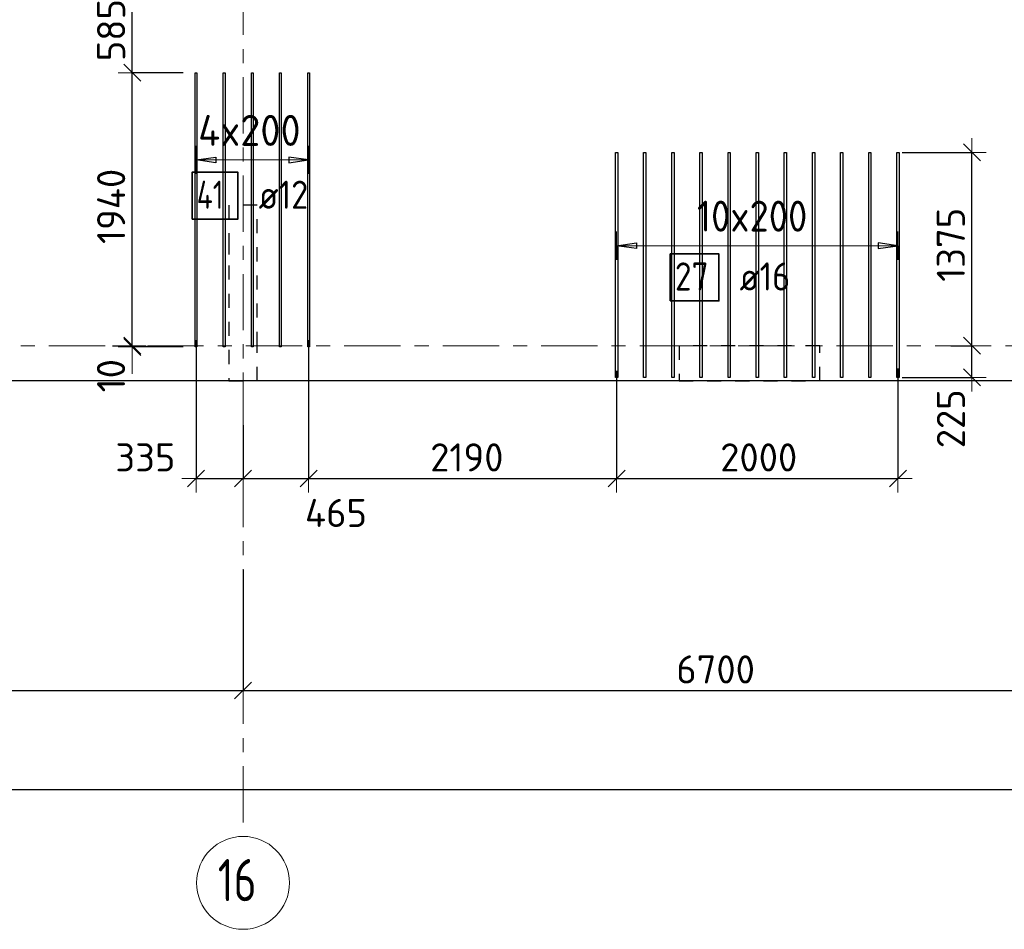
# Model space of a CAD drawing. Header units: metres. Extents: x -38 to 107, y -15 to 21.
# Tile 28 of 254: x 40 to 47, y -4 to 2. Entities that reach past the tile are written whole.
import ezdxf

# ---------------------------------------------------------------- set-up
doc = ezdxf.new("R2010")
doc.units = ezdxf.units.M
doc.header["$PDMODE"] = 65
for name, pattern in [('______11', [0.5, 0.4, -0.05, 0, -0.05]), ('______2', [0.0405, 0.03, -0.0105]), ('______5', [1.1, 0.8, -0.1, 0.1, -0.1])]:
    doc.linetypes.add(name, pattern=pattern)
for name, color, linetype, lineweight in [('XR$1$Осевая линия (1)', 7, '______5', 13), ('XR$1$Размерная линия (1)', 7, 'Continuous', 13), ('XR$5$Перекрытие (1)', 7, 'Continuous', 35), ('XR$5$Размерная линия (1)', 7, 'Continuous', 13)]:
    doc.layers.add(name, color=color, linetype=linetype, lineweight=lineweight)
for name, color, linetype, lineweight, true_color in [('XR$5$Арм.стержн.Доп. Арм верхн.зоны Х', 7, 'Continuous', 35, 0x8c8cff), ('XR$5$Арм.стержн.Доп. Арм. верхн.зоны У', 7, 'Continuous', 35, 0x739641), ('XR$7$Стена_ бетон несущ.', 7, 'Continuous', 70, 0xb4b496)]:
    doc.layers.add(name, color=color, linetype=linetype, lineweight=lineweight, true_color=true_color)
doc.styles.add('ISOCPEUR', font='txt')
doc.dimstyles.new('DIMSTYLE_3', dxfattribs={"dimtxt": 0.2, "dimasz": 0.2, "dimexe": 0, "dimexo": 0, "dimgap": 0.1, "dimtad": 2, "dimdec": 0, "dimlfac": 1000, "dimrnd": 5, "dimzin": 12, "dimdsep": 46, "dimtxsty": 'ISOCPEUR', "dimblk1": 'ALL_ML_STRICH', "dimblk2": 'ALL_ML_STRICH', "dimsah": 1, "dimcen": 0, "dimclrd": 7, "dimclre": 256, "dimclrt": 7, "dimadec": 0, "dimazin": 0, "dimtfac": 1, "dimtdec": 0, "dimtix": 1, "dimtmove": 2, "dimatfit": 3, "dimfxl": 0, "dimtzin": 0, "dimlwd": 0, "dimlwe": -3, "dimarcsym": 0})
doc.dimstyles.new('DIMSTYLE_36', dxfattribs={"dimtxt": 0.2, "dimasz": 0.2, "dimexe": 0, "dimexo": 0, "dimgap": 0.1, "dimtad": 0, "dimdec": 0, "dimlfac": 1000, "dimrnd": 5, "dimzin": 12, "dimdsep": 46, "dimtxsty": 'ISOCPEUR', "dimblk1": 'ALL_ML_STRICH', "dimblk2": 'ALL_ML_STRICH', "dimsah": 1, "dimcen": 0, "dimclrd": 7, "dimclre": 256, "dimclrt": 7, "dimadec": 0, "dimazin": 0, "dimtfac": 1, "dimtdec": 0, "dimtix": 1, "dimtmove": 2, "dimatfit": 3, "dimfxl": 0, "dimtvp": 1.2, "dimtzin": 0, "dimlwd": 0, "dimlwe": -3, "dimarcsym": 0})
doc.dimstyles.new('DIMSTYLE_37', dxfattribs={"dimtxt": 0.2, "dimasz": 0.2, "dimexe": 0, "dimexo": 0, "dimgap": 0.1, "dimtad": 2, "dimdec": 0, "dimlfac": 1000, "dimrnd": 5, "dimzin": 12, "dimdsep": 46, "dimtxsty": 'ISOCPEUR', "dimblk1": 'ALL_ML_STRICH', "dimblk2": 'ALL_ML_STRICH', "dimsah": 1, "dimcen": 0, "dimclrd": 7, "dimclre": 256, "dimclrt": 7, "dimadec": 0, "dimazin": 0, "dimtfac": 1, "dimtdec": 0, "dimtix": 1, "dimtmove": 2, "dimatfit": 3, "dimfxl": 0, "dimtvp": 1.2, "dimtzin": 0, "dimlwd": 0, "dimlwe": -3, "dimarcsym": 0})

# ---------------------------------------------------------------- blocks, each defined once
blk = doc.blocks.new('ALL_ML_STRICH')
at = {"color": 0, "linetype": 'ByBlock', "lineweight": -2}
for p, q in [((0, -0.5), (0, 0.5)), ((-1, 0), (0.5, 0)), ((-0.3, -0.3), (0.3, 0.3))]:
    blk.add_line(p, q, dxfattribs=at)
blk = doc.blocks.new('*D11')
at = {"layer": 'DEFPOINTS', "color": 7, "linetype": 'Continuous', "lineweight": 13, "transparency": 33554687}
for p in [(0.5, -3.1033), (61.6, -3.1401), (0.5, -3.1563)]:
    blk.add_point(p, dxfattribs=at)
at = {"layer": 'XR$1$Размерная линия (1)', "color": 9, "linetype": 'Continuous', "lineweight": -2, "true_color": 0xc7c7c7, "transparency": 33554687}
for p, q in [((0.5, -3.1233), (0.5, -3.1563)), ((61.6, -3.1563), (61.6, -3.1563))]:
    blk.add_line(p, q, dxfattribs=at)
at = {"layer": 'XR$1$Размерная линия (1)', "color": 7, "linetype": 'Continuous', "lineweight": -2, "transparency": 33554687}
blk.add_line((0.5, -3.1563), (61.6, -3.1563), dxfattribs=at)
at = {"layer": 'XR$1$Размерная линия (1)', "color": 7, "linetype": 'Continuous', "lineweight": 13, "transparency": 33554687, "xscale": 0.2, "yscale": 0.2, "zscale": 0.2, "rotation": 180}
blk.add_blockref('ALL_ML_STRICH', (0.5, -3.1563), dxfattribs=at)
at = {"layer": 'XR$1$Размерная линия (1)', "color": 7, "linetype": 'Continuous', "lineweight": 13, "transparency": 33554687, "xscale": 0.2, "yscale": 0.2, "zscale": 0.2}
blk.add_blockref('ALL_ML_STRICH', (61.6, -3.1563), dxfattribs=at)
at = {"layer": 'XR$1$Размерная линия (1)', "color": 7, "linetype": 'Continuous', "lineweight": 13, "transparency": 33554687, "insert": (31.1, -3.0063), "char_height": 0.2, "width": 1, "attachment_point": 5, "style": 'ISOCPEUR'}
blk.add_mtext('\\A1;{61100}', dxfattribs=at)
blk = doc.blocks.new('*D21')
at = {"layer": 'DEFPOINTS', "color": 7, "linetype": 'Continuous', "lineweight": 13, "transparency": 33554687}
for p in [(41.45, -1.5748), (36.95, -1.6172), (36.95, -2.452)]:
    blk.add_point(p, dxfattribs=at)
at = {"layer": 'XR$1$Размерная линия (1)', "color": 9, "linetype": 'Continuous', "lineweight": -2, "true_color": 0xc7c7c7, "transparency": 33554687}
for p, q in [((41.45, -1.5948), (41.45, -2.452)), ((36.95, -1.6372), (36.95, -2.452))]:
    blk.add_line(p, q, dxfattribs=at)
at = {"layer": 'XR$1$Размерная линия (1)', "color": 7, "linetype": 'Continuous', "lineweight": -2, "transparency": 33554687}
blk.add_line((36.95, -2.452), (41.45, -2.452), dxfattribs=at)
at = {"layer": 'XR$1$Размерная линия (1)', "color": 7, "linetype": 'Continuous', "lineweight": 13, "transparency": 33554687, "xscale": 0.2, "yscale": 0.2, "zscale": 0.2, "rotation": 180}
blk.add_blockref('ALL_ML_STRICH', (36.95, -2.452), dxfattribs=at)
at = {"layer": 'XR$1$Размерная линия (1)', "color": 7, "linetype": 'Continuous', "lineweight": 13, "transparency": 33554687, "xscale": 0.2, "yscale": 0.2, "zscale": 0.2}
blk.add_blockref('ALL_ML_STRICH', (41.45, -2.452), dxfattribs=at)
at = {"layer": 'XR$1$Размерная линия (1)', "color": 7, "linetype": 'Continuous', "lineweight": 13, "transparency": 33554687, "insert": (39.2, -2.302), "char_height": 0.2, "width": 0.8, "attachment_point": 5, "style": 'ISOCPEUR'}
blk.add_mtext('\\A1;{4500}', dxfattribs=at)
blk = doc.blocks.new('*D22')
at = {"layer": 'DEFPOINTS', "color": 7, "linetype": 'Continuous', "lineweight": 13, "transparency": 33554687}
for p in [(41.45, -1.5748), (48.15, -1.6059), (41.45, -2.452)]:
    blk.add_point(p, dxfattribs=at)
at = {"layer": 'XR$1$Размерная линия (1)', "color": 9, "linetype": 'Continuous', "lineweight": -2, "true_color": 0xc7c7c7, "transparency": 33554687}
for p, q in [((41.45, -1.5948), (41.45, -2.452)), ((48.15, -1.6259), (48.15, -2.452))]:
    blk.add_line(p, q, dxfattribs=at)
at = {"layer": 'XR$1$Размерная линия (1)', "color": 7, "linetype": 'Continuous', "lineweight": -2, "transparency": 33554687}
blk.add_line((41.45, -2.452), (48.15, -2.452), dxfattribs=at)
at = {"layer": 'XR$1$Размерная линия (1)', "color": 7, "linetype": 'Continuous', "lineweight": 13, "transparency": 33554687, "xscale": 0.2, "yscale": 0.2, "zscale": 0.2, "rotation": 180}
blk.add_blockref('ALL_ML_STRICH', (41.45, -2.452), dxfattribs=at)
at = {"layer": 'XR$1$Размерная линия (1)', "color": 7, "linetype": 'Continuous', "lineweight": 13, "transparency": 33554687, "xscale": 0.2, "yscale": 0.2, "zscale": 0.2}
blk.add_blockref('ALL_ML_STRICH', (48.15, -2.452), dxfattribs=at)
at = {"layer": 'XR$1$Размерная линия (1)', "color": 7, "linetype": 'Continuous', "lineweight": 13, "transparency": 33554687, "insert": (44.81, -2.302), "char_height": 0.2, "width": 0.8, "attachment_point": 5, "style": 'ISOCPEUR'}
blk.add_mtext('\\A1;{6700}', dxfattribs=at)
blk = doc.blocks.new('*D611')
at = {"layer": 'DEFPOINTS', "color": 7, "linetype": 'Continuous', "lineweight": 13, "transparency": 33554687}
for p in [(46.4626, 0), (46.1154, -0.2248), (46.6324, -0.2248)]:
    blk.add_point(p, dxfattribs=at)
at = {"layer": 'XR$5$Размерная линия (1)', "color": 9, "linetype": 'Continuous', "lineweight": -2, "true_color": 0xc7c7c7, "transparency": 33554687}
for p, q in [((46.4826, 0), (46.6324, 0)), ((46.1354, -0.2248), (46.6324, -0.2248))]:
    blk.add_line(p, q, dxfattribs=at)
at = {"layer": 'XR$5$Размерная линия (1)', "color": 7, "linetype": 'Continuous', "lineweight": -2, "transparency": 33554687}
blk.add_line((46.6324, -0.2248), (46.6324, 0), dxfattribs=at)
at = {"layer": 'XR$5$Размерная линия (1)', "color": 7, "linetype": 'Continuous', "lineweight": 13, "transparency": 33554687, "xscale": 0.2, "yscale": 0.2, "zscale": 0.2}
for p, rotation in [((46.6324, 0), 90), ((46.6324, -0.2248), 270)]:
    blk.add_blockref('ALL_ML_STRICH', p, dxfattribs=dict(at, rotation=rotation))
at = {"layer": 'XR$5$Размерная линия (1)', "color": 7, "linetype": 'Continuous', "lineweight": 13, "transparency": 33554687, "insert": (46.4828, -0.5197), "char_height": 0.2, "width": 0.6, "attachment_point": 5, "rotation": 90, "style": 'ISOCPEUR'}
blk.add_mtext('\\A1;{225}', dxfattribs=at)
blk = doc.blocks.new('*D612')
at = {"layer": 'DEFPOINTS', "color": 7, "linetype": 'Continuous', "lineweight": 13, "transparency": 33554687}
for p in [(46.1154, 1.3752), (46.4626, 0), (46.6324, 0)]:
    blk.add_point(p, dxfattribs=at)
at = {"layer": 'XR$5$Размерная линия (1)', "color": 9, "linetype": 'Continuous', "lineweight": -2, "true_color": 0xc7c7c7, "transparency": 33554687}
for p, q in [((46.1354, 1.3752), (46.6324, 1.3752)), ((46.4826, 0), (46.6324, 0))]:
    blk.add_line(p, q, dxfattribs=at)
at = {"layer": 'XR$5$Размерная линия (1)', "color": 7, "linetype": 'Continuous', "lineweight": -2, "transparency": 33554687}
blk.add_line((46.6324, 0), (46.6324, 1.3752), dxfattribs=at)
at = {"layer": 'XR$5$Размерная линия (1)', "color": 7, "linetype": 'Continuous', "lineweight": 13, "transparency": 33554687, "xscale": 0.2, "yscale": 0.2, "zscale": 0.2}
for p, rotation in [((46.6324, 1.3752), 90), ((46.6324, 0), 270)]:
    blk.add_blockref('ALL_ML_STRICH', p, dxfattribs=dict(at, rotation=rotation))
at = {"layer": 'XR$5$Размерная линия (1)', "color": 7, "linetype": 'Continuous', "lineweight": 13, "transparency": 33554687, "insert": (46.4824, 0.7176), "char_height": 0.2, "width": 0.8, "attachment_point": 5, "rotation": 90, "style": 'ISOCPEUR'}
blk.add_mtext('\\A1;{1375}', dxfattribs=at)
blk = doc.blocks.new('*D712')
at = {"layer": 'DEFPOINTS', "color": 7, "linetype": 'Continuous', "lineweight": 13, "transparency": 33554687}
for p in [(41.1159, 0.0604), (41.45, -0.5444), (41.1159, -0.9442)]:
    blk.add_point(p, dxfattribs=at)
at = {"layer": 'XR$5$Размерная линия (1)', "color": 9, "linetype": 'Continuous', "lineweight": -2, "true_color": 0xc7c7c7, "transparency": 33554687}
for p, q in [((41.1159, 0.0404), (41.1159, -0.9442)), ((41.45, -0.5644), (41.45, -0.9442))]:
    blk.add_line(p, q, dxfattribs=at)
at = {"layer": 'XR$5$Размерная линия (1)', "color": 7, "linetype": 'Continuous', "lineweight": -2, "transparency": 33554687}
blk.add_line((41.1159, -0.9442), (41.45, -0.9442), dxfattribs=at)
at = {"layer": 'XR$5$Размерная линия (1)', "color": 7, "linetype": 'Continuous', "lineweight": 13, "transparency": 33554687, "xscale": 0.2, "yscale": 0.2, "zscale": 0.2, "rotation": 180}
blk.add_blockref('ALL_ML_STRICH', (41.1159, -0.9442), dxfattribs=at)
at = {"layer": 'XR$5$Размерная линия (1)', "color": 7, "linetype": 'Continuous', "lineweight": 13, "transparency": 33554687, "xscale": 0.2, "yscale": 0.2, "zscale": 0.2}
blk.add_blockref('ALL_ML_STRICH', (41.45, -0.9442), dxfattribs=at)
at = {"layer": 'XR$5$Размерная линия (1)', "color": 7, "linetype": 'Continuous', "lineweight": 13, "transparency": 33554687, "insert": (40.7557, -0.7936), "char_height": 0.2, "width": 0.6, "attachment_point": 5, "style": 'ISOCPEUR'}
blk.add_mtext('\\A1;{335}', dxfattribs=at)
blk = doc.blocks.new('*D713')
at = {"layer": 'DEFPOINTS', "color": 7, "linetype": 'Continuous', "lineweight": 13, "transparency": 33554687}
for p in [(41.9159, 0.0604), (41.45, -0.5444), (41.45, -0.9442)]:
    blk.add_point(p, dxfattribs=at)
at = {"layer": 'XR$5$Размерная линия (1)', "color": 9, "linetype": 'Continuous', "lineweight": -2, "true_color": 0xc7c7c7, "transparency": 33554687}
for p, q in [((41.9159, 0.0404), (41.9159, -0.9442)), ((41.45, -0.5644), (41.45, -0.9442))]:
    blk.add_line(p, q, dxfattribs=at)
at = {"layer": 'XR$5$Размерная линия (1)', "color": 7, "linetype": 'Continuous', "lineweight": -2, "transparency": 33554687}
blk.add_line((41.45, -0.9442), (41.9159, -0.9442), dxfattribs=at)
at = {"layer": 'XR$5$Размерная линия (1)', "color": 7, "linetype": 'Continuous', "lineweight": 13, "transparency": 33554687, "xscale": 0.2, "yscale": 0.2, "zscale": 0.2, "rotation": 180}
blk.add_blockref('ALL_ML_STRICH', (41.45, -0.9442), dxfattribs=at)
at = {"layer": 'XR$5$Размерная линия (1)', "color": 7, "linetype": 'Continuous', "lineweight": 13, "transparency": 33554687, "xscale": 0.2, "yscale": 0.2, "zscale": 0.2}
blk.add_blockref('ALL_ML_STRICH', (41.9159, -0.9442), dxfattribs=at)
at = {"layer": 'XR$5$Размерная линия (1)', "color": 7, "linetype": 'Continuous', "lineweight": 13, "transparency": 33554687, "insert": (42.1106, -1.1891), "char_height": 0.2, "width": 0.6, "attachment_point": 5, "style": 'ISOCPEUR'}
blk.add_mtext('\\A1;{465}', dxfattribs=at)
blk = doc.blocks.new('*D714')
at = {"layer": 'DEFPOINTS', "color": 7, "linetype": 'Continuous', "lineweight": 13, "transparency": 33554687}
for p in [(41.9159, 0.0604), (44.1064, -0.1585), (41.9159, -0.9442)]:
    blk.add_point(p, dxfattribs=at)
at = {"layer": 'XR$5$Размерная линия (1)', "color": 9, "linetype": 'Continuous', "lineweight": -2, "true_color": 0xc7c7c7, "transparency": 33554687}
for p, q in [((41.9159, 0.0404), (41.9159, -0.9442)), ((44.1064, -0.1785), (44.1064, -0.9442))]:
    blk.add_line(p, q, dxfattribs=at)
at = {"layer": 'XR$5$Размерная линия (1)', "color": 7, "linetype": 'Continuous', "lineweight": -2, "transparency": 33554687}
blk.add_line((41.9159, -0.9442), (44.1064, -0.9442), dxfattribs=at)
at = {"layer": 'XR$5$Размерная линия (1)', "color": 7, "linetype": 'Continuous', "lineweight": 13, "transparency": 33554687, "xscale": 0.2, "yscale": 0.2, "zscale": 0.2, "rotation": 180}
blk.add_blockref('ALL_ML_STRICH', (41.9159, -0.9442), dxfattribs=at)
at = {"layer": 'XR$5$Размерная линия (1)', "color": 7, "linetype": 'Continuous', "lineweight": 13, "transparency": 33554687, "xscale": 0.2, "yscale": 0.2, "zscale": 0.2}
blk.add_blockref('ALL_ML_STRICH', (44.1064, -0.9442), dxfattribs=at)
at = {"layer": 'XR$5$Размерная линия (1)', "color": 7, "linetype": 'Continuous', "lineweight": 13, "transparency": 33554687, "insert": (43.0412, -0.7942), "char_height": 0.2, "width": 0.8, "attachment_point": 5, "style": 'ISOCPEUR'}
blk.add_mtext('\\A1;{2190}', dxfattribs=at)
blk = doc.blocks.new('*D715')
at = {"layer": 'DEFPOINTS', "color": 7, "linetype": 'Continuous', "lineweight": 13, "transparency": 33554687}
for p in [(44.1064, -0.1585), (46.1064, -0.1413), (44.1064, -0.9442)]:
    blk.add_point(p, dxfattribs=at)
at = {"layer": 'XR$5$Размерная линия (1)', "color": 9, "linetype": 'Continuous', "lineweight": -2, "true_color": 0xc7c7c7, "transparency": 33554687}
for p, q in [((44.1064, -0.1785), (44.1064, -0.9442)), ((46.1064, -0.1613), (46.1064, -0.9442))]:
    blk.add_line(p, q, dxfattribs=at)
at = {"layer": 'XR$5$Размерная линия (1)', "color": 7, "linetype": 'Continuous', "lineweight": -2, "transparency": 33554687}
blk.add_line((44.1064, -0.9442), (46.1064, -0.9442), dxfattribs=at)
at = {"layer": 'XR$5$Размерная линия (1)', "color": 7, "linetype": 'Continuous', "lineweight": 13, "transparency": 33554687, "xscale": 0.2, "yscale": 0.2, "zscale": 0.2, "rotation": 180}
blk.add_blockref('ALL_ML_STRICH', (44.1064, -0.9442), dxfattribs=at)
at = {"layer": 'XR$5$Размерная линия (1)', "color": 7, "linetype": 'Continuous', "lineweight": 13, "transparency": 33554687, "xscale": 0.2, "yscale": 0.2, "zscale": 0.2}
blk.add_blockref('ALL_ML_STRICH', (46.1064, -0.9442), dxfattribs=at)
at = {"layer": 'XR$5$Размерная линия (1)', "color": 7, "linetype": 'Continuous', "lineweight": 13, "transparency": 33554687, "insert": (45.1164, -0.7942), "char_height": 0.2, "width": 0.8, "attachment_point": 5, "style": 'ISOCPEUR'}
blk.add_mtext('\\A1;{2000}', dxfattribs=at)
blk = doc.blocks.new('*D798')
at = {"layer": 'DEFPOINTS', "color": 7, "linetype": 'Continuous', "lineweight": 13, "transparency": 33554687}
for p in [(40.5021, 0), (40.6623, -0.0083), (41.0439, -0.0083)]:
    blk.add_point(p, dxfattribs=at)
at = {"layer": 'XR$5$Размерная линия (1)', "color": 9, "linetype": 'Continuous', "lineweight": -2, "true_color": 0xc7c7c7, "transparency": 33554687}
for p, q in [((40.5221, 0), (40.6623, 0)), ((41.0239, -0.0083), (40.6623, -0.0083))]:
    blk.add_line(p, q, dxfattribs=at)
at = {"layer": 'XR$5$Размерная линия (1)', "color": 7, "linetype": 'Continuous', "lineweight": -2, "transparency": 33554687}
blk.add_line((40.6623, -0.0083), (40.6623, 0), dxfattribs=at)
at = {"layer": 'XR$5$Размерная линия (1)', "color": 7, "linetype": 'Continuous', "lineweight": 13, "transparency": 33554687, "xscale": 0.2, "yscale": 0.2, "zscale": 0.2}
for p, rotation in [((40.6623, -0.0083), 270), ((40.6623, 0), 90)]:
    blk.add_blockref('ALL_ML_STRICH', p, dxfattribs=dict(at, rotation=rotation))
at = {"layer": 'XR$5$Размерная линия (1)', "color": 7, "linetype": 'Continuous', "lineweight": 13, "transparency": 33554687, "insert": (40.5114, -0.2133), "char_height": 0.2, "width": 0.4, "attachment_point": 5, "rotation": 90, "style": 'ISOCPEUR'}
blk.add_mtext('\\A1;{10}', dxfattribs=at)
blk = doc.blocks.new('*D799')
at = {"layer": 'DEFPOINTS', "color": 7, "linetype": 'Continuous', "lineweight": 13, "transparency": 33554687}
for p in [(41.0439, 1.942), (40.5021, 0), (40.6623, 0)]:
    blk.add_point(p, dxfattribs=at)
at = {"layer": 'XR$5$Размерная линия (1)', "color": 9, "linetype": 'Continuous', "lineweight": -2, "true_color": 0xc7c7c7, "transparency": 33554687}
for p, q in [((41.0239, 1.942), (40.6623, 1.942)), ((40.5221, 0), (40.6623, 0))]:
    blk.add_line(p, q, dxfattribs=at)
at = {"layer": 'XR$5$Размерная линия (1)', "color": 7, "linetype": 'Continuous', "lineweight": -2, "transparency": 33554687}
blk.add_line((40.6623, 0), (40.6623, 1.942), dxfattribs=at)
at = {"layer": 'XR$5$Размерная линия (1)', "color": 7, "linetype": 'Continuous', "lineweight": 13, "transparency": 33554687, "xscale": 0.2, "yscale": 0.2, "zscale": 0.2}
for p, rotation in [((40.6623, 1.942), 90), ((40.6623, 0), 270)]:
    blk.add_blockref('ALL_ML_STRICH', p, dxfattribs=dict(at, rotation=rotation))
at = {"layer": 'XR$5$Размерная линия (1)', "color": 7, "linetype": 'Continuous', "lineweight": 13, "transparency": 33554687, "insert": (40.5123, 0.991), "char_height": 0.2, "width": 0.8, "attachment_point": 5, "rotation": 90, "style": 'ISOCPEUR'}
blk.add_mtext('\\A1;{1940}', dxfattribs=at)
blk = doc.blocks.new('*D800')
at = {"layer": 'DEFPOINTS', "color": 7, "linetype": 'Continuous', "lineweight": 13, "transparency": 33554687}
for p in [(41.0698, 2.527), (40.6623, 1.942), (41.0439, 1.942)]:
    blk.add_point(p, dxfattribs=at)
at = {"layer": 'XR$5$Размерная линия (1)', "color": 9, "linetype": 'Continuous', "lineweight": -2, "true_color": 0xc7c7c7, "transparency": 33554687}
for p, q in [((41.0498, 2.527), (40.6623, 2.527)), ((41.0239, 1.942), (40.6623, 1.942))]:
    blk.add_line(p, q, dxfattribs=at)
at = {"layer": 'XR$5$Размерная линия (1)', "color": 7, "linetype": 'Continuous', "lineweight": -2, "transparency": 33554687}
blk.add_line((40.6623, 1.942), (40.6623, 2.527), dxfattribs=at)
at = {"layer": 'XR$5$Размерная линия (1)', "color": 7, "linetype": 'Continuous', "lineweight": 13, "transparency": 33554687, "xscale": 0.2, "yscale": 0.2, "zscale": 0.2}
for p, rotation in [((40.6623, 2.527), 90), ((40.6623, 1.942), 270)]:
    blk.add_blockref('ALL_ML_STRICH', p, dxfattribs=dict(at, rotation=rotation))
at = {"layer": 'XR$5$Размерная линия (1)', "color": 7, "linetype": 'Continuous', "lineweight": 13, "transparency": 33554687, "insert": (40.5123, 2.2445), "char_height": 0.2, "width": 0.6, "attachment_point": 5, "rotation": 90, "style": 'ISOCPEUR'}
blk.add_mtext('\\A1;{585}', dxfattribs=at)

msp = doc.modelspace()

# ---------------------------------------------------------------- linework, layer by layer
at = {"layer": 'XR$1$Осевая линия (1)', "color": 253, "linetype": '______11', "lineweight": 13, "true_color": 0xa0a0a0, "transparency": 33554687}
for p, q in [((41.45, -3.39), (41.45, 8.13)), ((-2.63, 0), (62.6, 0))]:
    msp.add_line(p, q, dxfattribs=at)
at = {"layer": 'XR$1$Осевая линия (1)', "color": 7, "linetype": 'Continuous', "lineweight": 13, "transparency": 33554687}
msp.add_circle((41.4504, -3.8199), 0.3304, dxfattribs=at)
at = {"layer": 'XR$5$Арм.стержн.Доп. Арм верхн.зоны Х', "color": 253, "linetype": 'Continuous', "lineweight": -3, "true_color": 0xa0a0a0, "transparency": 33554687}
for p, q in [((41.1159, 1.3214), (41.1159, 1.4214)), ((41.9159, 1.3214), (41.9159, 1.4214)), ((41.1159, 1.3214), (41.1159, 1.2214)), ((41.9159, 1.3214), (41.9159, 1.2214))]:
    msp.add_line(p, q, dxfattribs=at)
at = {"layer": 'XR$5$Арм.стержн.Доп. Арм верхн.зоны Х', "color": 7, "linetype": 'Continuous', "lineweight": 25, "transparency": 33554687}
for p, q in [((41.1159, 1.3214), (41.2559, 1.3414)), ((41.2559, 1.3414), (41.2559, 1.3014)), ((41.9159, 1.3214), (41.7759, 1.3414)), ((41.7759, 1.3414), (41.7759, 1.3014)), ((41.2559, 1.3014), (41.1159, 1.3214)), ((41.7759, 1.3014), (41.9159, 1.3214))]:
    msp.add_line(p, q, dxfattribs=at)
at = {"layer": 'XR$5$Арм.стержн.Доп. Арм верхн.зоны Х', "color": 7, "linetype": 'Continuous', "lineweight": 13, "transparency": 33554687}
for p, q in [((41.1159, 1.3214), (41.1159, 1.3214)), ((41.1159, 1.3214), (41.9159, 1.3214)), ((41.9159, 1.3214), (41.9159, 1.3214))]:
    msp.add_line(p, q, dxfattribs=at)
at = {"layer": 'XR$5$Арм.стержн.Доп. Арм верхн.зоны Х', "color": 34, "linetype": 'Continuous', "lineweight": 25, "transparency": 33554687}
for points in [[(41.1099, -0.008), (41.1099, 1.942), (41.1219, 1.942), (41.1219, -0.008), (41.1099, -0.008)], [(41.3099, -0.008), (41.3099, 1.942), (41.3219, 1.942), (41.3219, -0.008), (41.3099, -0.008)], [(41.5099, -0.008), (41.5099, 1.942), (41.5219, 1.942), (41.5219, -0.008), (41.5099, -0.008)], [(41.7099, -0.008), (41.7099, 1.942), (41.7219, 1.942), (41.7219, -0.008), (41.7099, -0.008)], [(41.9099, -0.008), (41.9099, 1.942), (41.9219, 1.942), (41.9219, -0.008), (41.9099, -0.008)]]:
    msp.add_lwpolyline(points, dxfattribs=at)
at = {"layer": 'XR$5$Арм.стержн.Доп. Арм верхн.зоны Х', "color": 7, "linetype": 'Continuous', "lineweight": 35, "transparency": 33554687}
msp.add_lwpolyline([(41.0873, 0.9006), (41.4139, 0.9006), (41.4139, 1.2339), (41.0873, 1.2339), (41.0873, 0.9006)], dxfattribs=at)
at = {"layer": 'XR$5$Арм.стержн.Доп. Арм. верхн.зоны У', "color": 253, "linetype": 'Continuous', "lineweight": -3, "true_color": 0xa0a0a0, "transparency": 33554687}
for p, q in [((44.1064, 0.7116), (44.1064, 0.8116)), ((46.1064, 0.7116), (46.1064, 0.8116)), ((44.1064, 0.7116), (44.1064, 0.6116)), ((46.1064, 0.7116), (46.1064, 0.6116))]:
    msp.add_line(p, q, dxfattribs=at)
at = {"layer": 'XR$5$Арм.стержн.Доп. Арм. верхн.зоны У', "color": 7, "linetype": 'Continuous', "lineweight": 25, "transparency": 33554687}
for p, q in [((44.1064, 0.7116), (44.2464, 0.7316)), ((44.2464, 0.6916), (44.1064, 0.7116)), ((44.2464, 0.7316), (44.2464, 0.6916)), ((46.1064, 0.7116), (45.9664, 0.7316)), ((45.9664, 0.7316), (45.9664, 0.6916)), ((45.9664, 0.6916), (46.1064, 0.7116))]:
    msp.add_line(p, q, dxfattribs=at)
at = {"layer": 'XR$5$Арм.стержн.Доп. Арм. верхн.зоны У', "color": 7, "linetype": 'Continuous', "lineweight": 13, "transparency": 33554687}
for p, q in [((44.1064, 0.7116), (44.1064, 0.7116)), ((46.1064, 0.7116), (46.1064, 0.7116))]:
    msp.add_line(p, q, dxfattribs=at)
at = {"layer": 'XR$5$Арм.стержн.Доп. Арм. верхн.зоны У', "color": 7, "linetype": 'Continuous', "lineweight": 25, "transparency": 33554687}
for points in [[(44.0984, -0.2248), (44.0984, 1.3752), (44.1144, 1.3752), (44.1144, -0.2248), (44.0984, -0.2248)], [(44.2984, -0.2248), (44.2984, 1.3752), (44.3144, 1.3752), (44.3144, -0.2248), (44.2984, -0.2248)], [(44.4984, -0.2248), (44.4984, 1.3752), (44.5144, 1.3752), (44.5144, -0.2248), (44.4984, -0.2248)], [(44.6984, -0.2248), (44.6984, 1.3752), (44.7144, 1.3752), (44.7144, -0.2248), (44.6984, -0.2248)], [(44.8984, -0.2248), (44.8984, 1.3752), (44.9144, 1.3752), (44.9144, -0.2248), (44.8984, -0.2248)], [(45.0984, -0.2248), (45.0984, 1.3752), (45.1144, 1.3752), (45.1144, -0.2248), (45.0984, -0.2248)], [(45.2984, -0.2248), (45.2984, 1.3752), (45.3144, 1.3752), (45.3144, -0.2248), (45.2984, -0.2248)], [(45.4984, -0.2248), (45.4984, 1.3752), (45.5144, 1.3752), (45.5144, -0.2248), (45.4984, -0.2248)], [(45.6984, -0.2248), (45.6984, 1.3752), (45.7144, 1.3752), (45.7144, -0.2248), (45.6984, -0.2248)], [(45.8984, -0.2248), (45.8984, 1.3752), (45.9144, 1.3752), (45.9144, -0.2248), (45.8984, -0.2248)], [(46.0984, -0.2248), (46.0984, 1.3752), (46.1144, 1.3752), (46.1144, -0.2248), (46.0984, -0.2248)]]:
    msp.add_lwpolyline(points, dxfattribs=at)
at = {"layer": 'XR$5$Арм.стержн.Доп. Арм. верхн.зоны У', "color": 7, "linetype": 'Continuous', "lineweight": 13, "transparency": 33554687}
msp.add_lwpolyline([(44.1064, 0.7116), (44.4784, 0.7116), (44.4784, 0.7116), (46.1064, 0.7116)], dxfattribs=at)
at = {"layer": 'XR$5$Арм.стержн.Доп. Арм. верхн.зоны У', "color": 7, "linetype": 'Continuous', "lineweight": 35, "transparency": 33554687}
msp.add_lwpolyline([(44.487, 0.3193), (44.8336, 0.3193), (44.8336, 0.6526), (44.487, 0.6526), (44.487, 0.3193)], dxfattribs=at)
at = {"layer": 'XR$5$Перекрытие (1)', "color": 7, "linetype": 'Continuous', "lineweight": 25, "transparency": 33554687}
msp.add_line((61.85, -0.2498), (32.725, -0.2498), dxfattribs=at)
at = {"layer": 'XR$7$Стена_ бетон несущ.', "color": 253, "linetype": '______2', "lineweight": -3, "true_color": 0xa0a0a0, "transparency": 33554687}
for p, q in [((41.55, 1), (41.35, 1)), ((41.35, 1), (41.35, 0.75)), ((41.55, 0), (41.55, 1)), ((41.35, 0.75), (41.35, 0.57)), ((41.35, 0.57), (41.35, -0.25)), ((41.55, -0.25), (41.55, 0)), ((45.55, 0), (44.55, 0)), ((44.55, 0), (44.55, -0.25)), ((45.55, -0.25), (45.55, 0)), ((41.35, -0.25), (41.55, -0.25)), ((44.55, -0.25), (45.55, -0.25))]:
    msp.add_line(p, q, dxfattribs=at)

# ---------------------------------------------------------------- texts
at = {"layer": 'XR$1$Осевая линия (1)', "color": 7, "linetype": 'Continuous', "lineweight": 13, "transparency": 33554687, "insert": (41.2704, -3.9504), "char_height": 0.3, "width": 0.472281, "attachment_point": 7, "style": 'ISOCPEUR'}
msp.add_mtext('\\W0.75;16', dxfattribs=at)
at = {"layer": 'XR$5$Арм.стержн.Доп. Арм верхн.зоны Х', "color": 7, "linetype": 'Continuous', "lineweight": 13, "transparency": 33554687, "insert": (41.1309, 1.4214), "char_height": 0.22, "width": 0.895564, "attachment_point": 7, "style": 'ISOCPEUR'}
msp.add_mtext('\\W0.95;4x200', dxfattribs=at)
at = {"layer": 'XR$5$Арм.стержн.Доп. Арм верхн.зоны Х', "color": 7, "linetype": 'Continuous', "lineweight": 25, "transparency": 33554687, "char_height": 0.2, "attachment_point": 7, "style": 'ISOCPEUR'}
for s, insert, width in [('\\W0.76;41', (41.1206, 0.9739), 0.336375), ('\\W0.89; ø12 ', (41.4473, 0.9739), 0.749105)]:
    msp.add_mtext(s, dxfattribs=dict(at, insert=insert, width=width))
at = {"layer": 'XR$5$Арм.стержн.Доп. Арм. верхн.зоны У', "color": 7, "linetype": 'Continuous', "lineweight": 13, "transparency": 33554687, "insert": (44.6774, 0.8116), "char_height": 0.22, "width": 0.979318, "attachment_point": 7, "style": 'ISOCPEUR'}
msp.add_mtext('\\W0.91;10x200', dxfattribs=at)
at = {"layer": 'XR$5$Арм.стержн.Доп. Арм. верхн.зоны У', "color": 7, "linetype": 'Continuous', "lineweight": 25, "transparency": 33554687, "char_height": 0.2, "attachment_point": 7, "style": 'ISOCPEUR'}
for s, insert, width in [('\\W0.87;27', (44.5203, 0.3926), 0.367208), ('\\W0.89; ø16 ', (44.867, 0.3926), 0.749105)]:
    msp.add_mtext(s, dxfattribs=dict(at, insert=insert, width=width))

# ---------------------------------------------------------------- dimensions: what is measured, and where the dimension line sits
at = {"layer": 'XR$1$Размерная линия (1)', "color": 7, "linetype": 'Continuous', "lineweight": 13, "transparency": 33554687}
for base, p1, p2, picture, middle in [((41.45, -2.452), (36.95, -1.6372), (41.45, -1.5948), '*D21', (39.2, -2.302)), ((48.15, -2.452), (41.45, -1.5948), (48.15, -1.6259), '*D22', (44.81, -2.302)), ((61.6, -3.1563), (0.5, -3.1233), (61.6, -3.1563), '*D11', (31.1, -3.0063))]:
    dim = msp.add_linear_dim(base=base, p1=p1, p2=p2, dimstyle='DIMSTYLE_3', override={"dimpost": '<>', "dimclrd": 7, "dimclre": 9, "dimclrt": 7, "dimlwd": 0, "dimlwe": 65533}, dxfattribs=at)
    dim.commit()
    dim.dimension.update_dxf_attribs({"geometry": picture, "text_midpoint": middle, "dimtype": 160})
at = {"layer": 'XR$5$Размерная линия (1)', "color": 7, "linetype": 'Continuous', "lineweight": 13, "transparency": 33554687}
for base, p1, p2, dimstyle, picture, middle in [((40.6623, 2.527), (41.0239, 1.942), (41.0498, 2.527), 'DIMSTYLE_3', '*D800', (40.5123, 2.2445)), ((40.6623, 1.942), (40.5221, 0), (41.0239, 1.942), 'DIMSTYLE_3', '*D799', (40.5123, 0.991)), ((46.6324, 1.3752), (46.4826, 0), (46.1354, 1.3752), 'DIMSTYLE_3', '*D612', (46.4824, 0.7176)), ((40.6623, 0), (41.0239, -0.0083), (40.5221, 0), 'DIMSTYLE_37', '*D798', (40.5114, -0.2133)), ((46.6324, 0), (46.1354, -0.2248), (46.4826, 0), 'DIMSTYLE_37', '*D611', (46.4828, -0.5197))]:
    dim = msp.add_linear_dim(base=base, p1=p1, p2=p2, angle=90, dimstyle=dimstyle, override={"dimpost": '<>', "dimclrd": 7, "dimclre": 9, "dimclrt": 7, "dimlwd": 0, "dimlwe": 65533}, dxfattribs=at)
    dim.commit()
    dim.dimension.update_dxf_attribs({"geometry": picture, "text_midpoint": middle, "dimtype": 160})
for base, p1, p2, dimstyle, picture, middle in [((41.45, -0.9442), (41.1159, 0.0404), (41.45, -0.5644), 'DIMSTYLE_37', '*D712', (40.7557, -0.7936)), ((41.9159, -0.9442), (41.45, -0.5644), (41.9159, 0.0404), 'DIMSTYLE_36', '*D713', (42.1106, -1.1891)), ((44.10644, -0.94419), (41.91592, 0.04041), (44.10644, -0.17853), 'DIMSTYLE_3', '*D714', (43.04118, -0.79419)), ((46.1064, -0.9442), (44.1064, -0.1785), (46.1064, -0.1613), 'DIMSTYLE_3', '*D715', (45.1164, -0.7942))]:
    dim = msp.add_linear_dim(base=base, p1=p1, p2=p2, dimstyle=dimstyle, override={"dimpost": '<>', "dimclrd": 7, "dimclre": 9, "dimclrt": 7, "dimlwd": 0, "dimlwe": 65533}, dxfattribs=at)
    dim.commit()
    dim.dimension.update_dxf_attribs({"geometry": picture, "text_midpoint": middle, "dimtype": 160})

doc.saveas('drawing.dxf')
